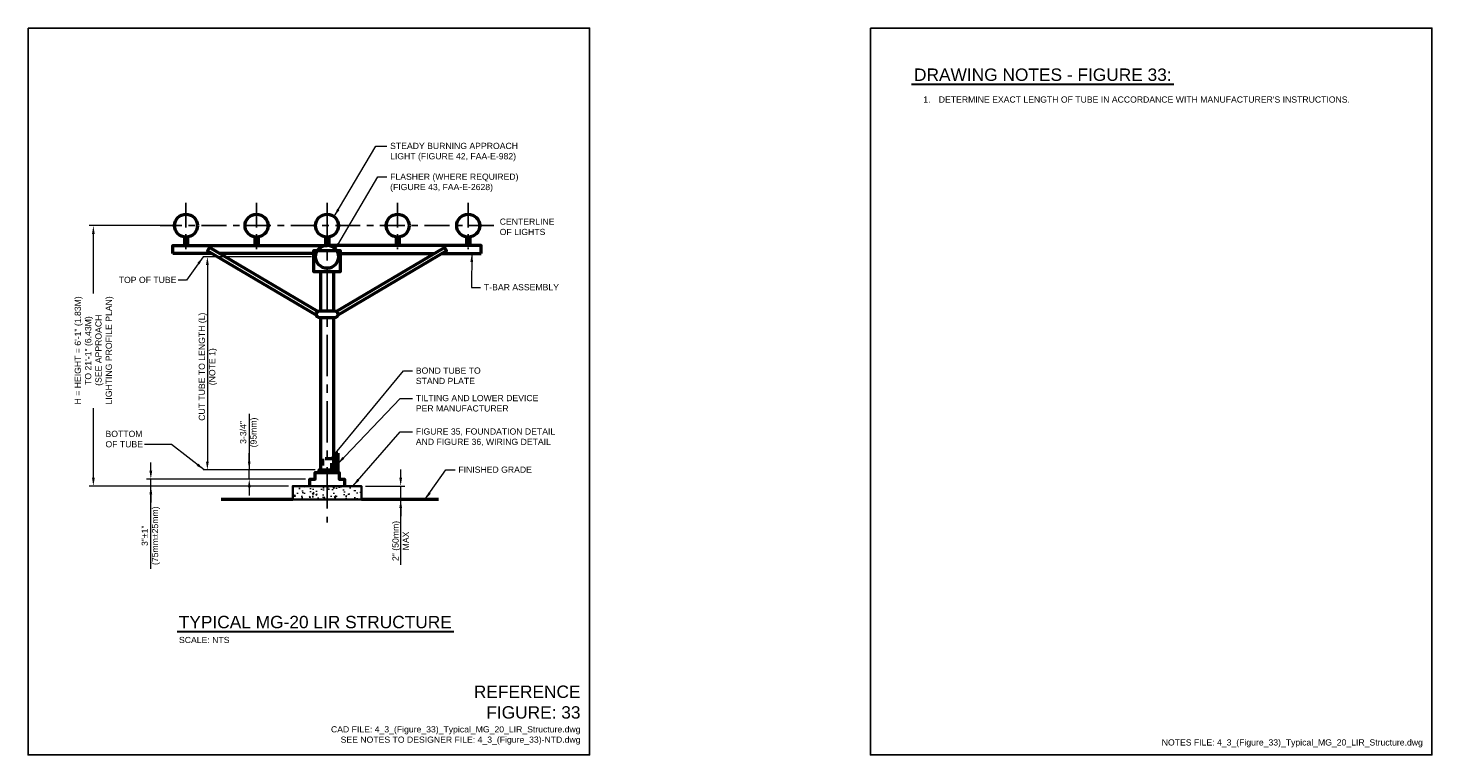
# Model space of a CAD drawing. Header units: inches. Extents: x 0 to 21.3, y 0 to 11.
import ezdxf
from ezdxf.enums import TextEntityAlignment as Align

# ---------------------------------------------------------------- set-up
doc = ezdxf.new("R2010")
doc.units = ezdxf.units.IN
doc.header["$LTSCALE"] = 0.5
doc.header["$MEASUREMENT"] = 0
doc.header["$PDSIZE"] = 2
for name, pattern in [('CENTER', [2, 1.25, -0.25, 0.25, -0.25]), ('CENTER2', [1.125, 0.75, -0.125, 0.125, -0.125]), ('HIDDEN4', [0.0925, 0.0625, -0.03])]:
    doc.linetypes.add(name, pattern=pattern)
doc.layers.get('DEFPOINTS').update_dxf_attribs({"linetype": 'CONTINUOUS', "lineweight": 35})
for name, color, linetype, lineweight in [('C-GRAD-FNSH', 4, 'CONTINUOUS', 50), ('E-AFLD-DEVC', 23, 'CONTINUOUS', 50), ('E-AFLD-LITE-APPR', 203, 'CONTINUOUS', 50), ('G-ANNO-PATT', 8, 'CONTINUOUS', 18), ('G-ANNO-RDME', 5, 'CONTINUOUS', 18), ('G-ANNO-REDL', 1, 'CONTINUOUS', 25), ('S-FNDN-FTNG', 42, 'CONTINUOUS', 35)]:
    doc.layers.add(name, color=color, linetype=linetype, lineweight=lineweight)
for name, color, linetype in [('G-ANNO-DIMS', 7, 'CONTINUOUS'), ('G-ANNO-TEXT', 7, 'CONTINUOUS'), ('G-ANNO-TTLB', 7, 'CONTINUOUS')]:
    doc.layers.add(name, color=color, linetype=linetype)
doc.styles.add('00-E-TITLE-1_1', font='arial.ttf', dxfattribs={"height": 0.1875})
doc.styles.add('01-E-BLDG-1_1', font='arial.ttf', dxfattribs={"height": 0.09375})
doc.styles.add('Arial', font='arial.ttf')
doc.dimstyles.new('01-E-BLDG-1_1', dxfattribs={"dimtxt": 0.09375, "dimasz": 0.125, "dimexe": 0.0625, "dimexo": 0.0625, "dimgap": 0.0625, "dimtad": 1, "dimdec": 4, "dimzin": 3, "dimdsep": 46, "dimlunit": 4, "dimtxsty": '01-E-BLDG-1_1', "dimcen": 0.0625, "dimclrd": 1, "dimclre": 1, "dimclrt": 256, "dimazin": 0, "dimtfac": 1, "dimtdec": 4, "dimtmove": 1, "dimatfit": 3, "dimfxl": 1, "dimfrac": 2, "dimtolj": 1, "dimtzin": 3, "dimlwd": 0, "dimlwe": 0, "dimarcsym": 0})

# ---------------------------------------------------------------- blocks, each defined once
blk = doc.blocks.new('*D2')
at = {"layer": 'DEFPOINTS', "color": 0, "lineweight": 0, "transparency": 16777216}
for p in [(5.046, 4.069), (5.64, 4.069), (5.046, 3.864)]:
    blk.add_point(p, dxfattribs=at)
at = {"layer": 'G-ANNO-DIMS', "color": 1, "lineweight": 0, "transparency": 16777216}
for p, q in [((5.64, 4.194), (5.64, 4.319)), ((5.108, 4.069), (5.703, 4.069)), ((5.64, 3.864), (5.64, 4.069)), ((5.64, 3.864), (5.64, 4.069)), ((5.64, 2.877), (5.64, 3.864)), ((5.64, 3.739), (5.64, 3.614))]:
    blk.add_line(p, q, dxfattribs=at)
for points in [[(5.62, 4.194), (5.661, 4.194), (5.64, 4.069)], [(5.62, 3.739), (5.661, 3.739), (5.64, 3.864)]]:
    blk.add_solid(points, dxfattribs=at)
at = {"layer": 'G-ANNO-DIMS', "transparency": 16777216, "insert": (5.64, 3.238), "char_height": 0.09375, "attachment_point": 5, "rotation": 90, "style": '01-E-BLDG-1_1'}
blk.add_mtext('\\A1;2" (50mm)\\PMAX', dxfattribs=at)
blk = doc.blocks.new('*D3')
at = {"layer": 'DEFPOINTS', "color": 0, "lineweight": 0, "transparency": 16777216}
for p in [(4.353, 7.539), (2.714, 4.315), (4.406, 4.315)]:
    blk.add_point(p, dxfattribs=at)
at = {"layer": 'G-ANNO-DIMS', "color": 1, "lineweight": 0, "transparency": 16777216}
for p, q in [((4.29, 7.539), (2.652, 7.539)), ((2.714, 7.414), (2.714, 4.44)), ((4.344, 4.315), (2.652, 4.315))]:
    blk.add_line(p, q, dxfattribs=at)
for points in [[(2.693, 7.414), (2.735, 7.414), (2.714, 7.539)], [(2.693, 4.44), (2.735, 4.44), (2.714, 4.315)]]:
    blk.add_solid(points, dxfattribs=at)
at = {"layer": 'G-ANNO-DIMS', "transparency": 16777216, "insert": (2.723, 5.875), "char_height": 0.09375, "attachment_point": 5, "rotation": 90, "style": '01-E-BLDG-1_1'}
blk.add_mtext('\\A1;CUT TUBE TO LENGTH (L)\\P(NOTE 1)', dxfattribs=at)
blk = doc.blocks.new('*D5')
at = {"layer": 'DEFPOINTS', "color": 0, "transparency": 16777216}
for p in [(0.988, 8.01), (2.217, 8.01), (4.007, 4.069)]:
    blk.add_point(p, dxfattribs=at)
at = {"layer": 'G-ANNO-DIMS', "color": 1, "lineweight": 0, "transparency": 16777216}
for p, q in [((2.154, 8.01), (0.926, 8.01)), ((0.988, 4.194), (0.988, 7.885)), ((3.944, 4.069), (0.926, 4.069))]:
    blk.add_line(p, q, dxfattribs=at)
at = {"layer": 'G-ANNO-DIMS', "color": 1, "transparency": 16777216}
for points in [[(0.968, 7.885), (1.009, 7.885), (0.988, 8.01)], [(0.968, 4.194), (1.009, 4.194), (0.988, 4.069)]]:
    blk.add_solid(points, dxfattribs=at)
blk = doc.blocks.new('*D6')
at = {"layer": 'DEFPOINTS', "color": 0, "lineweight": 0, "transparency": 16777216}
for p in [(3.348, 4.315), (4.406, 4.315), (4.264, 4.175)]:
    blk.add_point(p, dxfattribs=at)
at = {"layer": 'G-ANNO-DIMS', "color": 1, "lineweight": 0, "transparency": 16777216}
for p, q in [((3.348, 5.162), (3.348, 4.315)), ((3.348, 4.44), (3.348, 4.565)), ((4.344, 4.315), (3.285, 4.315)), ((3.348, 4.175), (3.348, 4.315)), ((3.348, 4.175), (3.348, 4.315)), ((4.201, 4.175), (3.285, 4.175)), ((3.348, 4.05), (3.348, 3.925))]:
    blk.add_line(p, q, dxfattribs=at)
for points in [[(3.327, 4.44), (3.368, 4.44), (3.348, 4.315)], [(3.327, 4.05), (3.368, 4.05), (3.348, 4.175)]]:
    blk.add_solid(points, dxfattribs=at)
at = {"layer": 'G-ANNO-DIMS', "transparency": 16777216, "insert": (3.348, 4.88), "char_height": 0.0938, "attachment_point": 5, "rotation": 90, "style": '01-E-BLDG-1_1'}
blk.add_mtext('\\A1;3-3/4"\\P(95mm)', dxfattribs=at)
blk = doc.blocks.new('*D7')
at = {"layer": 'DEFPOINTS', "color": 0, "lineweight": 0, "transparency": 16777216}
for p in [(1.858, 4.175), (4.007, 4.069), (4.264, 4.175)]:
    blk.add_point(p, dxfattribs=at)
at = {"layer": 'G-ANNO-DIMS', "color": 1, "lineweight": 0, "transparency": 16777216}
for p, q in [((1.858, 4.3), (1.858, 4.425)), ((4.201, 4.175), (1.795, 4.175)), ((3.944, 4.069), (1.795, 4.069)), ((1.858, 4.069), (1.858, 4.175)), ((1.858, 4.069), (1.858, 4.175)), ((1.858, 2.818), (1.858, 4.069)), ((1.858, 3.944), (1.858, 3.819))]:
    blk.add_line(p, q, dxfattribs=at)
for points in [[(1.837, 4.3), (1.879, 4.3), (1.858, 4.175)], [(1.837, 3.944), (1.879, 3.944), (1.858, 4.069)]]:
    blk.add_solid(points, dxfattribs=at)
at = {"layer": 'G-ANNO-DIMS', "transparency": 16777216, "insert": (1.858, 3.317), "char_height": 0.09375, "attachment_point": 5, "rotation": 90, "style": '01-E-BLDG-1_1'}
blk.add_mtext('\\A1;3"%%P1"\\P(75mm%%P25mm)', dxfattribs=at)

msp = doc.modelspace()

# ---------------------------------------------------------------- hatches: boundary and pattern name
at = {"layer": 'G-ANNO-PATT'}
h = msp.add_hatch(dxfattribs=at)
h.set_pattern_fill('AR-CONC', color=256, scale=0.03125)
h.set_pattern_definition([(50, (0.37812, 1), (0.224144, -0.01961), [0.0234375, -0.2578125]), (355, (0.37812, 1), (-0.04336, 0.23506), [0.01875, -0.20625]), (100.4514, (0.3968, 0.99837), (0.180784, 0.21545), [0.019919, -0.219107]), (46.184, (0.37812, 1.0625), (0.333513, -0.051725), [0.035156, -0.386719]), (96.6356, (0.40592, 1.0582), (0.292082, 0.304412), [0.029878, -0.32866]), (351.184, (0.37812, 1.0625), (0.292082, 0.304412), [0.028125, -0.309375]), (21, (0.40937, 1.04688), (0.1865335, -0.1258184), [0.0234375, -0.2578125]), (326, (0.40937, 1.04688), (0.076036, 0.226609), [0.01875, -0.20625]), (71.4514, (0.42492, 1.0364), (0.2625695, 0.100791), [0.019919, -0.219107]), (37.5, (0.378125, 1), (0.0038, 0.1040293), [0, -0.20375, 0, -0.209375, 0, -0.2070312]), (7.5, (0.37812, 1), (0.0822092, 0.1232537), [0, -0.119375, 0, -0.1990625, 0, -0.0789062]), (327.5, (0.30844, 1), (0.1668195, -0.0070484), [0, -0.078125, 0, -0.24375, 0, -0.3234375]), (317.5, (0.27719, 1), (0.1822457, 0.0312828), [0, -0.1015625, 0, -0.161875, 0, -0.2296875])])
h.paths.add_polyline_path([(5.04558, 4.06914), (4.52624, 4.06914), (4.0069, 4.06914), (4.0069, 3.86415), (4.52624, 3.86415), (5.04558, 3.86415)])

# ---------------------------------------------------------------- linework, layer by layer
at = {"layer": 'C-GRAD-FNSH'}
for points in [[(4.0069, 3.86415), (2.92157, 3.86415)], [(6.21259, 3.86415), (5.04558, 3.86415)]]:
    msp.add_lwpolyline(points, dxfattribs=at)
at = {"layer": 'E-AFLD-DEVC'}
for p, q in [((4.66835, 4.56609), (4.68681, 4.56609)), ((4.66835, 4.27444), (4.66835, 4.56609)), ((4.68681, 4.56609), (4.68681, 4.27444))]:
    msp.add_line(p, q, dxfattribs=at)
msp.add_solid([(4.66835, 4.56609), (4.68681, 4.56609), (4.66835, 4.27444), (4.68681, 4.27444)], dxfattribs=at)
at = {"layer": 'E-AFLD-LITE-APPR'}
for p, q in [((2.36587, 7.83831), (2.36587, 7.71191)), ((2.4146, 7.83831), (2.4146, 7.71191)), ((3.43387, 7.83831), (3.43387, 7.71191)), ((3.4826, 7.83831), (3.4826, 7.71191)), ((4.50187, 7.83831), (4.50187, 7.71191)), ((4.5506, 7.83831), (4.5506, 7.71191)), ((5.56987, 7.83831), (5.56987, 7.71191)), ((5.6186, 7.83831), (5.6186, 7.71191)), ((6.63787, 7.83831), (6.63787, 7.71191)), ((6.6866, 7.83831), (6.6866, 7.71191))]:
    msp.add_line(p, q, dxfattribs=at)
for points in [[(2.19186, 7.58696), (2.19186, 7.71191), (4.52624, 7.71191)], [(4.38792, 6.71222), (2.74731, 7.67954), (2.71684, 7.62785), (4.36485, 6.65617)], [(6.86061, 7.58696), (6.86061, 7.71191), (4.52624, 7.71191)], [(4.66456, 6.71222), (6.30516, 7.67954), (6.33564, 7.62785), (4.68763, 6.65617)], [(2.78619, 7.58696), (2.19186, 7.58696)], [(4.32769, 7.58696), (2.90432, 7.58696)], [(4.52606, 7.30924), (4.32769, 7.30924), (4.32769, 7.63325), (4.52624, 7.63325), (4.72479, 7.63325), (4.72479, 7.30924), (4.52641, 7.30924)], [(4.72479, 7.58696), (6.14815, 7.58696)], [(6.26629, 7.58696), (6.86061, 7.58696)], [(4.42778, 7.30924), (4.42778, 6.72073)], [(4.62469, 7.30924), (4.62469, 6.72073)], [(4.42778, 6.6144), (4.42778, 4.31514)], [(4.62469, 6.6144), (4.62469, 4.31514)], [(4.26373, 4.06914), (4.26373, 4.17494), (4.3436, 4.17494), (4.3436, 4.27444), (4.70887, 4.27444), (4.70887, 4.17494), (4.78874, 4.17494), (4.78874, 4.06914)], [(4.40625, 4.27444), (4.40625, 4.31514), (4.64623, 4.31514), (4.64623, 4.27444)]]:
    msp.add_lwpolyline(points, dxfattribs=at)
msp.add_lwpolyline([(4.52624, 6.6144), (4.41677, 6.6144, -1), (4.41677, 6.72073), (4.6357, 6.72073, -1), (4.6357, 6.6144)], format="xyb", close=True, dxfattribs=at)
at = {"layer": 'E-AFLD-LITE-APPR', "linetype": 'HIDDEN4'}
msp.add_lwpolyline([(4.59772, 4.31514), (4.59772, 4.47911), (4.45476, 4.47911), (4.45476, 4.31514)], dxfattribs=at)
at = {"layer": 'E-AFLD-LITE-APPR'}
for centre in [(2.39024, 8.01016), (3.45824, 8.01016), (4.52624, 8.01016), (5.59424, 8.01016), (6.66224, 8.01016), (4.52624, 7.53892)]:
    msp.add_circle(centre, 0.17357, dxfattribs=at)
at = {"layer": 'G-ANNO-REDL', "linetype": 'CENTER2'}
for p, q in [((2.38938, 8.3554), (2.38938, 7.65447)), ((3.45738, 8.3554), (3.45738, 7.65447)), ((5.59338, 8.3554), (5.59338, 7.65447)), ((6.66138, 8.3554), (6.66138, 7.65447)), ((7.05192, 8.01016), (2.00056, 8.01016))]:
    msp.add_line(p, q, dxfattribs=at)
at = {"layer": 'G-ANNO-REDL', "linetype": 'CENTER'}
msp.add_line((4.52538, 8.3554), (4.52538, 3.51641), dxfattribs=at)
at = {"layer": 'G-ANNO-TEXT', "linetype": 'Continuous', "lineweight": 30}
for p, q in [((13.3713, 10.14903), (17.34102, 10.14903)), ((2.25641, 1.86533), (6.44245, 1.86533))]:
    msp.add_line(p, q, dxfattribs=at)
at = {"layer": 'G-ANNO-TTLB'}
for points in [[(0, 11), (8.5, 11), (8.5, 0), (0, 0)], [(12.75, 11), (21.25, 11), (21.25, 0), (12.75, 0)]]:
    msp.add_lwpolyline(points, close=True, dxfattribs=at)
at = {"layer": 'S-FNDN-FTNG'}
msp.add_lwpolyline([(4.0069, 3.86415), (4.0069, 4.06914), (4.52624, 4.06914), (5.04558, 4.06914), (5.04558, 3.86415), (4.52624, 3.86415)], close=True, dxfattribs=at)

# ---------------------------------------------------------------- texts
at = {"layer": 'G-ANNO-RDME', "attachment_point": 9, "rotation": 0}
for s, insert, char_height, width, style in [('REFERENCE FIGURE: 33', (8.36242, 0.54722), 0.1875, 1.660137, '00-E-TITLE-1_1'), ('CAD FILE: 4_3_(Figure_33)_Typical_MG_20_LIR_Structure.dwg\\PSEE NOTES TO DESIGNER FILE: 4_3_(Figure_33)-NTD.dwg', (8.36242, 0.15589), 0.09375, 4.6000344, '01-E-BLDG-1_1')]:
    msp.add_mtext(s, dxfattribs=dict(at, insert=insert, char_height=char_height, width=width, style=style))
at = {"layer": 'G-ANNO-RDME', "insert": (21.11242, 0.11416), "char_height": 0.09375, "width": 7.0264495, "attachment_point": 9, "style": '01-E-BLDG-1_1'}
msp.add_mtext('NOTES FILE: 4_3_(Figure_33)_Typical_MG_20_LIR_Structure.dwg', dxfattribs=at)
at = {"layer": 'G-ANNO-TEXT'}
for s, style, p in [('DRAWING NOTES - FIGURE 33:', '00-E-TITLE-1_1', (13.41045, 10.1447)), ('TYPICAL MG-20 LIR STRUCTURE', 'Arial', (2.28114, 1.861))]:
    msp.add_text(s, height=0.1875, dxfattribs=dict(at, style=style)).set_placement(p, align=Align.BOTTOM_LEFT)
at = {"layer": 'G-ANNO-TEXT', "style": '01-E-BLDG-1_1'}
msp.add_text('SCALE: NTS', height=0.09375, dxfattribs=at).set_placement((2.28442, 1.78635), align=Align.TOP_LEFT)
at = {"layer": 'G-ANNO-TEXT', "insert": (13.41045, 9.96565), "char_height": 0.09375, "width": 7.4237884, "attachment_point": 1, "style": '01-E-BLDG-1_1'}
msp.add_mtext("\\pi-0.23438,l0.375;1.^IDETERMINE EXACT LENGTH OF TUBE IN ACCORDANCE WITH MANUFACTURER'S INSTRUCTIONS.", dxfattribs=at)
at = {"layer": 'G-ANNO-TEXT', "char_height": 0.09375, "attachment_point": 1, "rotation": 360, "style": '01-E-BLDG-1_1'}
for s, insert, width in [('\\A1;STEADY BURNING APPROACH LIGHT (FIGURE 42, FAA-E-982)', (5.48034, 9.26391), 2.1836046), ('\\A1;FLASHER (WHERE REQUIRED) (FIGURE 43, FAA-E-2628)', (5.48034, 8.79784), 2.0193949), ('\\A1;CENTERLINE OF LIGHTS', (7.13916, 8.11764), 0.8716064), ('\\A1;TOP OF TUBE', (1.37248, 7.23588), 0.8958902), ('\\A1;T-BAR ASSEMBLY', (6.90084, 7.12514), 1.1899865), ('\\A1;BOND TUBE TO STAND PLATE', (5.86933, 5.86315), 1.1899865), ('\\A1;TILTING AND LOWER DEVICE PER MANUFACTURER', (5.86933, 5.44743), 1.8648448), ('\\A1;BOTTOM OF TUBE', (1.17173, 4.90542), 0.6790842), ('\\A1;FIGURE 35, FOUNDATION DETAIL AND FIGURE 36, WIRING DETAIL', (5.86933, 4.94176), 2.3985196), ('\\A1;FINISHED GRADE', (6.51302, 4.36439), 1.1899865)]:
    msp.add_mtext(s, dxfattribs=dict(at, insert=insert, width=width))

# ---------------------------------------------------------------- dimensions: what is measured, and where the dimension line sits
at = {"layer": 'G-ANNO-DIMS'}
dim = msp.add_linear_dim(base=(0.98845, 8.01016), p1=(4.0069, 4.06914), p2=(2.21667, 8.01016), angle=90, text=' ', dimstyle='01-E-BLDG-1_1', dxfattribs=at)
dim.commit()
dim.dimension.update_dxf_attribs({"geometry": '*D5', "text_midpoint": (0.98845, 6.03965)})
for base, p1, p2, text, picture, middle in [((2.71405, 4.31514), (4.35267, 7.53892), (4.40625, 4.31514), 'CUT TUBE TO LENGTH (L)\\P(NOTE 1)', '*D3', (2.92596, 5.87541)), ((3.34761, 4.31514), (4.26373, 4.17494), (4.40625, 4.31514), '3-3/4"\\X(95mm)', '*D6', (3.34761, 4.88027)), ((1.8578, 4.17494), (4.0069, 4.06914), (4.26373, 4.17494), '3"%%P1"\\X(75mm%%P25mm)', '*D7', (1.88408, 3.31737))]:
    dim = msp.add_linear_dim(base=base, p1=p1, p2=p2, angle=90, text=text, dimstyle='01-E-BLDG-1_1', dxfattribs=at)
    dim.commit()
    dim.dimension.update_dxf_attribs({"geometry": picture, "text_midpoint": middle, "dimtype": 160})
dim = msp.add_linear_dim(base=(5.64042, 4.06914), p1=(5.04558, 3.86415), p2=(5.04558, 4.06914), angle=90, text='2" (50mm)\\XMAX', dimstyle='01-E-BLDG-1_1', override={"dimse1": 1}, dxfattribs=at)
dim.commit()
dim.dimension.update_dxf_attribs({"geometry": '*D2', "text_midpoint": (5.64042, 3.23842), "dimtype": 160})

# ---------------------------------------------------------------- leaders
at = {"layer": 'G-ANNO-TEXT'}
for points in [[(4.63202, 8.14777), (5.26385, 9.21271), (5.43034, 9.21271)], [(4.63939, 7.63325), (5.2921, 8.74664), (5.43034, 8.74664)], [(2.65155, 7.53892), (2.39836, 7.18468), (2.27432, 7.18468)], [(6.71691, 7.58696), (6.7126, 7.07394), (6.85084, 7.07394)], [(4.58078, 4.47911), (5.68109, 5.81195), (5.81933, 5.81195)], [(4.68681, 4.40496), (5.63112, 5.39623), (5.81933, 5.39623)], [(4.91643, 4.06914), (5.63283, 4.89056), (5.81933, 4.89056)], [(2.66556, 4.31514), (2.16953, 4.69597), (1.76298, 4.69597)], [(6.00653, 3.86415), (6.32478, 4.31319), (6.46303, 4.31319)]]:
    msp.add_leader(points, dimstyle='01-E-BLDG-1_1', dxfattribs=at)

# ---------------------------------------------------------------- next in the draw order: texts
at = {"layer": 'G-ANNO-TEXT', "insert": (0.70604, 5.29699), "char_height": 0.09375, "width": 1.6369462, "attachment_point": 1, "rotation": 90, "style": '01-E-BLDG-1_1', "bg_fill": 2}
msp.add_mtext('\\A1;\\pi0.0079449;H = HEIGHT = 6\'-1" (1.83M) \\P\\pi0.30262;TO 21\'-1" (6.43M)\\P\\pi0.28916;(SEE APPROACH \\P\\pi0.0069217;LIGHTING PROFILE PLAN)', dxfattribs=at)

doc.saveas('drawing.dxf')
